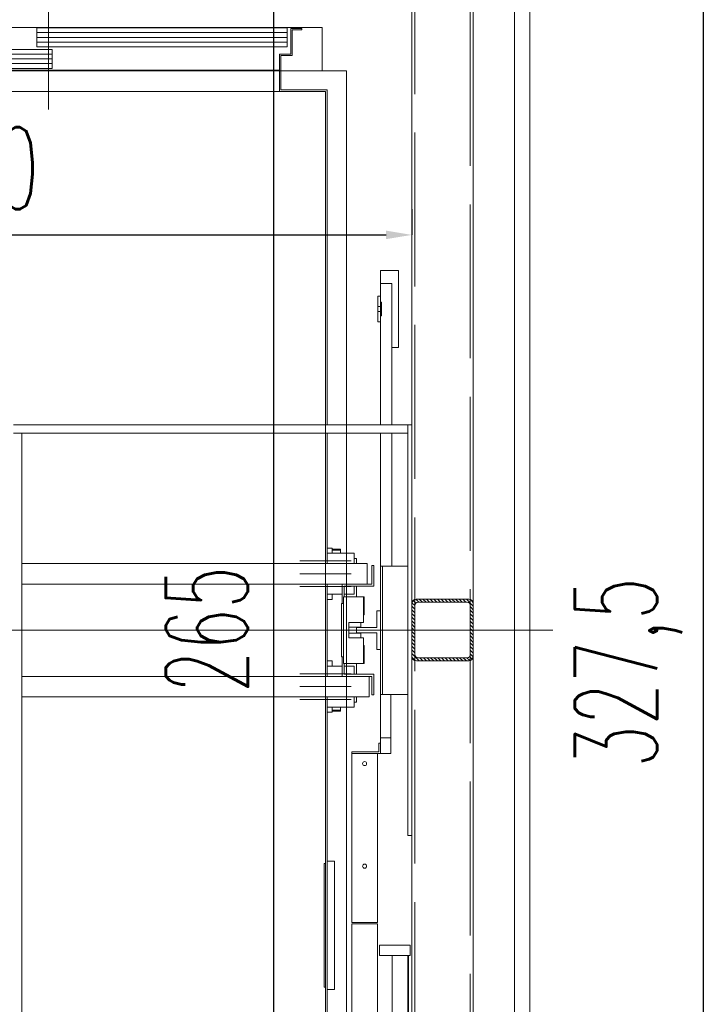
# Model space of a CAD drawing. Header units: millimetres. Extents: x 402 to 79005, y -7782 to 89952.
# Tile 124 of 256: x 26390 to 26524, y 22300 to 22492. Entities that reach past the tile are written whole.
import ezdxf

# ---------------------------------------------------------------- set-up
doc = ezdxf.new("R2010")
doc.units = ezdxf.units.MM
doc.header["$LTSCALE"] = 10
doc.linetypes.add('ACAD_ISO02W100', pattern=[15, 12, -3])
doc.layers.get('0').update_dxf_attribs({"lineweight": 0})
doc.layers.get('Defpoints').update_dxf_attribs({"color": 253})
for name, color, linetype, lineweight in [('0_A_DŹWIG OSOBOWY', 5, 'Continuous', 0), ('0_A_WYMIAROWANIE', 1, 'Continuous', 5), ('0_SZKLANA ELEWACJA SZYBU WINDOWEGO', 132, 'Continuous', 0), ('0_wymiarowanie', 1, 'Continuous', 0), ('A_SZYB WINDOWY', 7, 'Continuous', 0), ('AS_Belki', 145, 'Continuous', 0)]:
    doc.layers.add(name, color=color, linetype=linetype, lineweight=lineweight)
doc.styles.add('SIMPLEXD', font='simplex.shx', dxfattribs={"width": 0.6})
doc.dimstyles.new('1-100', dxfattribs={"dimtxt": 16, "dimasz": 5, "dimexe": 0, "dimexo": 0, "dimgap": 5, "dimtad": 1, "dimdec": 1, "dimtxsty": 'SIMPLEXD', "dimcen": 5, "dimclrt": 256, "dimadec": 0, "dimazin": 0, "dimtfac": 1, "dimtdec": 0, "dimtix": 1, "dimtmove": 1, "dimatfit": 3, "dimldrblk": 'LP', "dimfxl": 0, "dimarcsym": 0})

# ---------------------------------------------------------------- blocks, each defined once
blk = doc.blocks.new('zw$BBA8')
for p, q in [((1598.1, 181.1), (1598.1, 3231.1)), ((690.1, 2721.1), (690.1, 3096.1)), ((1398.1, 2106.1), (1398.1, 3031.1)), ((1398.1, 3031.1), (1398.1, 381.1)), ((1223.6, 2881.1), (-255.9, 2881.1)), ((1155, 2880.1), (667.6, 2880.1)), ((667.6, 2880.1), (667.6, 2843.1)), ((1155, 2843.1), (1155, 2880.1)), ((1183.6, 2879.1), (1162.1, 2879.1)), ((1162.1, 2879.1), (1162.1, 2829.1)), ((1183.6, 2876.1), (1183.6, 2879.1)), ((1223.6, 2796.1), (1223.6, 2881.1)), ((1155.1, 2870.9), (667.6, 2870.9)), ((1155.1, 2861.6), (667.6, 2861.6)), ((1165.1, 2876.1), (1183.6, 2876.1)), ((1165.1, 2826.1), (1165.1, 2876.1)), ((1155.1, 2852.4), (667.6, 2852.4)), ((667.6, 2843.1), (1155, 2843.1)), ((697.5, 2838.1), (210.1, 2838.1)), ((697.6, 2828.9), (210.1, 2828.9)), ((697.5, 2801.1), (697.5, 2838.1)), ((1162.1, 2829.1), (1140.1, 2829.1)), ((1140.1, 2829.1), (1140.1, 2756.1)), ((1143.1, 2826.1), (1165.1, 2826.1)), ((1143.1, 2759.1), (1143.1, 2826.1)), ((697.6, 2819.6), (210.1, 2819.6)), ((697.6, 2810.4), (210.1, 2810.4)), ((1271.1, 2796.1), (-10.9, 2796.1)), ((1271.1, 2796.1), (-10.9, 2796.1)), ((1271.1, 2796.1), (-10.9, 2796.1)), ((1271.1, 2796.1), (-10.9, 2796.1)), ((210.1, 2801.1), (697.5, 2801.1)), ((1140.1, 2797.6), (240.1, 2797.6)), ((1143.1, 2796.1), (1223.6, 2796.1)), ((1271.1, 616.1), (1271.1, 2796.1)), ((1271.1, 616.1), (1271.1, 2796.1)), ((1271.1, 616.1), (1271.1, 2796.1)), ((1271.1, 616.1), (1271.1, 2796.1)), ((1230.1, 2756.1), (30.1, 2756.1)), ((1140.1, 2756.1), (1230.1, 2756.1)), ((1233.1, 2759.1), (1143.1, 2759.1)), ((1230.1, 2756.1), (1230.1, 2106.1)), ((1230.1, 1916.1), (1230.1, 2756.1)), ((1233.1, 2106.1), (1233.1, 2759.1)), ((1372.1, 2407.1), (1337.1, 2407.1)), ((1337.1, 2407.1), (1337.1, 2382.1)), ((1372.1, 2257.1), (1372.1, 2407.1)), ((1359.1, 2382.1), (1337.1, 2382.1)), ((1337.1, 2382.1), (1337.1, 2345.4)), ((1359.1, 2106.1), (1359.1, 2382.1)), ((1337.1, 2357.1), (1332.1, 2357.1)), ((1332.1, 2357.1), (1332.1, 2337.1)), ((1337.1, 2337.1), (1337.1, 2357.1)), ((1339.1, 2345.4), (1337.1, 2345.4)), ((1337.1, 2345.4), (1337.1, 2318.9)), ((1339.1, 2318.9), (1339.1, 2345.4)), ((1337.1, 2337.1), (1332.1, 2337.1)), ((1332.1, 2337.1), (1332.1, 2327.1)), ((1332.1, 2327.1), (1337.1, 2327.1)), ((1332.1, 2327.1), (1332.1, 2307.1)), ((1337.1, 2327.1), (1337.1, 2337.1)), ((1337.1, 2307.1), (1337.1, 2327.1)), ((1332.1, 2307.1), (1337.1, 2307.1)), ((1337.1, 2318.9), (1337.1, 2106.1)), ((1337.1, 2318.9), (1339.1, 2318.9)), ((1359.1, 2257.1), (1372.1, 2257.1)), ((1390.1, 2106.1), (622.1, 2106.1)), ((1390.1, 2090.1), (1390.1, 2106.1)), ((1398.1, 2106.1), (1390.1, 2106.1)), ((1390.1, 2106.1), (1390.1, 1306.1)), ((1398.1, 1306.1), (1398.1, 2106.1)), ((622.1, 2090.1), (1390.1, 2090.1)), ((638.1, 2090.1), (622.1, 2090.1)), ((638.1, 381.1), (638.1, 2090.1)), ((1230.1, 2090.1), (1230.1, 1916.1)), ((1233.1, 1836.1), (1233.1, 2090.1)), ((1337.1, 2090.1), (1337.1, 1831.1)), ((1359.1, 1831.1), (1359.1, 2090.1)), ((1230.1, 1916.1), (1230.1, 1906.1)), ((1230.1, 1906.1), (1230.1, 1776.1)), ((1235, 1866.1), (1233.1, 1866.1)), ((1239.3, 1866.1), (1235, 1866.1)), ((1242.1, 1866.1), (1239.3, 1866.1)), ((1243.1, 1866.1), (1242.1, 1866.1)), ((1243.1, 1856.1), (1243.1, 1866.1)), ((1259.1, 1864.1), (1243.1, 1864.1)), ((1243.1, 1862.1), (1259.1, 1862.1)), ((1259.1, 1862.1), (1243.1, 1862.1)), ((1259.1, 1862.1), (1259.1, 1864.1)), ((1259.1, 1856.1), (1259.1, 1862.1)), ((1251.5, 1856.1), (1233.1, 1856.1)), ((1269.7, 1856.1), (1251.5, 1856.1)), ((1281.8, 1856.1), (1269.7, 1856.1)), ((1286.1, 1856.1), (1281.8, 1856.1)), ((1286.1, 1836.1), (1286.1, 1856.1)), ((1290.1, 1846.1), (1286.1, 1846.1)), ((1290.1, 1836.1), (1290.1, 1846.1)), ((1311.1, 1836.1), (638.1, 1836.1)), ((1180.1, 1841.1), (1280.1, 1841.1)), ((1311.1, 1796.1), (1311.1, 1836.1)), ((1324.1, 1832.1), (1320.1, 1832.1)), ((1320.1, 1832.1), (1320.1, 1796.1)), ((1324.1, 1792.1), (1324.1, 1832.1)), ((1341.1, 1831.1), (1337.1, 1831.1)), ((1337.1, 1831.1), (1337.1, 1581.1)), ((1390.1, 1831.1), (1341.1, 1831.1)), ((1341.1, 1831.1), (1341.1, 1581.1)), ((1341.1, 1581.1), (1341.1, 1831.1)), ((1180.1, 1816.1), (1280.1, 1816.1)), ((638.1, 1796.1), (1311.1, 1796.1)), ((1180.1, 1791.1), (1280.1, 1791.1)), ((1233.1, 1616.1), (1233.1, 1796.1)), ((1320.1, 1796.1), (1262.1, 1796.1)), ((1262.1, 1796.1), (1262.1, 1758.1)), ((1266.1, 1792.1), (1324.1, 1792.1)), ((1266.1, 1771.1), (1266.1, 1792.1)), ((1286.1, 1776.1), (1286.1, 1792.1)), ((1290.1, 1771.1), (1290.1, 1792.1)), ((1230.1, 1776.1), (1230.1, 1756.1)), ((1233.1, 1776.1), (1251.5, 1776.1)), ((1233.1, 1766.1), (1235, 1766.1)), ((1235, 1766.1), (1239.3, 1766.1)), ((1239.3, 1766.1), (1242.1, 1766.1)), ((1242.1, 1766.1), (1243.1, 1766.1)), ((1243.1, 1766.1), (1243.1, 1776.1)), ((1251.5, 1776.1), (1262.1, 1776.1)), ((1265.1, 1771.1), (1265.1, 1641.1)), ((1304.1, 1771.1), (1265.1, 1771.1)), ((1266.1, 1776.1), (1269.7, 1776.1)), ((1269.7, 1776.1), (1281.8, 1776.1)), ((1281.8, 1776.1), (1286.1, 1776.1)), ((1304.1, 1721.1), (1304.1, 1771.1)), ((1305.1, 1771.1), (1304.1, 1771.1)), ((1305.1, 1736.1), (1305.1, 1771.1)), ((1230.1, 1756.1), (1230.1, 1656.1)), ((1265.1, 1758.1), (1261.1, 1758.1)), ((1261.1, 1758.1), (1261.1, 1654.1)), ((1304.1, 1736.1), (1305.1, 1736.1)), ((1337.1, 1743.6), (1330.1, 1743.6)), ((1330.1, 1743.6), (1330.1, 1711.1)), ((1337.1, 1668.6), (1337.1, 1743.6)), ((1275.1, 1691.1), (1275.1, 1721.1)), ((1275.1, 1721.1), (1304.1, 1721.1)), ((1299.1, 1721.1), (1275.1, 1721.1)), ((1275.1, 1712.1), (1299.1, 1712.1)), ((1290.1, 1700.1), (1290.1, 1712.1)), ((1330.1, 1711.1), (1290.1, 1711.1)), ((1299.1, 1712.1), (1299.1, 1721.1)), ((-576.9, 1706.1), (1673.1, 1706.1)), ((1124.1, 1706.1), (136.1, 1706.1)), ((1336.1, 1706.1), (1124.1, 1706.1)), ((1299.1, 1700.1), (1275.1, 1700.1)), ((1304.1, 1691.1), (1275.1, 1691.1)), ((1275.1, 1691.1), (1299.1, 1691.1)), ((1290.1, 1701.1), (1330.1, 1701.1)), ((1299.1, 1691.1), (1299.1, 1700.1)), ((1304.1, 1641.1), (1304.1, 1691.1)), ((1330.1, 1701.1), (1330.1, 1668.6)), ((1305.1, 1676.1), (1304.1, 1676.1)), ((1305.1, 1641.1), (1305.1, 1676.1)), ((1230.1, 1656.1), (1230.1, 1636.1)), ((1261.1, 1654.1), (1265.1, 1654.1)), ((1262.1, 1654.1), (1262.1, 1616.1)), ((1330.1, 1668.6), (1337.1, 1668.6)), ((1230.1, 1636.1), (1230.1, 1506.1)), ((1235, 1646.1), (1233.1, 1646.1)), ((1251.5, 1636.1), (1233.1, 1636.1)), ((1239.3, 1646.1), (1235, 1646.1)), ((1242.1, 1646.1), (1239.3, 1646.1)), ((1243.1, 1646.1), (1242.1, 1646.1)), ((1243.1, 1636.1), (1243.1, 1646.1)), ((1262.1, 1636.1), (1251.5, 1636.1)), ((1265.1, 1641.1), (1304.1, 1641.1)), ((1266.1, 1620.1), (1266.1, 1641.1)), ((1269.7, 1636.1), (1266.1, 1636.1)), ((1281.8, 1636.1), (1269.7, 1636.1)), ((1286.1, 1636.1), (1281.8, 1636.1)), ((1286.1, 1620.1), (1286.1, 1636.1)), ((1290.1, 1620.1), (1290.1, 1641.1)), ((1304.1, 1641.1), (1305.1, 1641.1)), ((1315.1, 1616.1), (638.1, 1616.1)), ((1180.1, 1621.1), (1280.1, 1621.1)), ((1262.1, 1616.1), (1320.1, 1616.1)), ((1324.1, 1620.1), (1266.1, 1620.1)), ((1315.1, 1576.1), (1315.1, 1616.1)), ((1320.1, 1616.1), (1320.1, 1580.1)), ((1324.1, 1580.1), (1324.1, 1620.1)), ((1180.1, 1596.1), (1280.1, 1596.1)), ((638.1, 1576.1), (1315.1, 1576.1)), ((1233.1, 653.1), (1233.1, 1576.1)), ((1286.1, 1556.1), (1286.1, 1576.1)), ((1290.1, 1566.1), (1290.1, 1576.1)), ((1320.1, 1580.1), (1324.1, 1580.1)), ((1337.1, 1581.1), (1337.1, 1496.1)), ((1337.1, 1581.1), (1341.1, 1581.1)), ((1341.1, 1581.1), (1390.1, 1581.1)), ((1357.1, 1496.1), (1357.1, 1581.1)), ((1180.1, 1571.1), (1280.1, 1571.1)), ((1233.1, 1556.1), (1251.5, 1556.1)), ((1243.1, 1546.1), (1243.1, 1556.1)), ((1251.5, 1556.1), (1269.7, 1556.1)), ((1259.1, 1550.1), (1259.1, 1556.1)), ((1269.7, 1556.1), (1281.8, 1556.1)), ((1281.8, 1556.1), (1286.1, 1556.1)), ((1286.1, 1566.1), (1290.1, 1566.1)), ((1233.1, 1546.1), (1235, 1546.1)), ((1235, 1546.1), (1239.3, 1546.1)), ((1239.3, 1546.1), (1242.1, 1546.1)), ((1242.1, 1546.1), (1243.1, 1546.1)), ((1243.1, 1550.1), (1259.1, 1550.1)), ((1259.1, 1550.1), (1243.1, 1550.1)), ((1243.1, 1548.1), (1259.1, 1548.1)), ((1259.1, 1548.1), (1259.1, 1550.1)), ((1230.1, 1506.1), (1230.1, 1496.1)), ((1230.1, 1496.1), (1230.1, 656.1)), ((1230.1, 656.1), (1230.1, 1496.1)), ((1337.1, 1486.1), (1334.1, 1486.1)), ((1334.1, 1486.1), (1334.1, 1469.1)), ((1337.1, 1496.1), (1357.1, 1496.1)), ((1357.1, 1496.1), (1337.1, 1496.1)), ((1337.1, 1496.1), (1337.1, 1466.1)), ((1337.1, 1466.1), (1337.1, 1486.1)), ((1357.1, 1466.1), (1357.1, 1496.1)), ((1334.1, 1469.1), (1281.1, 1469.1)), ((1281.1, 1469.1), (1281.1, 1466.1)), ((1281.1, 1466.1), (1337.1, 1466.1)), ((1331.1, 1466.1), (1281.1, 1466.1)), ((1281.1, 1466.1), (1281.1, 1136.1)), ((1331.1, 1136.1), (1331.1, 1466.1)), ((1337.1, 1466.1), (1357.1, 1466.1)), ((1302.4, 1447.6), (1302.1, 1446.1)), ((1302.1, 1446.1), (1302.4, 1444.6)), ((1303.2, 1448.9), (1302.4, 1447.6)), ((1302.4, 1444.6), (1303.2, 1443.3)), ((1304.5, 1449.8), (1303.2, 1448.9)), ((1303.2, 1443.3), (1304.5, 1442.4)), ((1306.1, 1450.1), (1304.5, 1449.8)), ((1304.5, 1442.4), (1306.1, 1442.1)), ((1307.6, 1449.8), (1306.1, 1450.1)), ((1306.1, 1442.1), (1307.6, 1442.4)), ((1308.9, 1448.9), (1307.6, 1449.8)), ((1307.6, 1442.4), (1308.9, 1443.3)), ((1309.8, 1447.6), (1308.9, 1448.9)), ((1308.9, 1443.3), (1309.8, 1444.6)), ((1310.1, 1446.1), (1309.8, 1447.6)), ((1309.8, 1444.6), (1310.1, 1446.1)), ((1390.1, 1306.1), (1398.1, 1306.1)), ((1398.1, 920.9), (1398.1, 1306.1)), ((1230, 1251.6), (1227.1, 1251.6)), ((1227.1, 1251.6), (1227.1, 1010.6)), ((1230.1, 1256.1), (1230, 1256.1)), ((1230, 1256.1), (1230, 1006.1)), ((1247.5, 1256.1), (1233.1, 1256.1)), ((1247.5, 1006.1), (1247.5, 1256.1)), ((1302.4, 1247.6), (1302.1, 1246.1)), ((1303.2, 1248.9), (1302.4, 1247.6)), ((1304.5, 1249.8), (1303.2, 1248.9)), ((1306.1, 1250.1), (1304.5, 1249.8)), ((1307.6, 1249.8), (1306.1, 1250.1)), ((1308.9, 1248.9), (1307.6, 1249.8)), ((1309.8, 1247.6), (1308.9, 1248.9)), ((1310.1, 1246.1), (1309.8, 1247.6)), ((1302.1, 1246.1), (1302.4, 1244.6)), ((1302.4, 1244.6), (1303.2, 1243.3)), ((1303.2, 1243.3), (1304.5, 1242.4)), ((1304.5, 1242.4), (1306.1, 1242.1)), ((1306.1, 1242.1), (1307.6, 1242.4)), ((1307.6, 1242.4), (1308.9, 1243.3)), ((1308.9, 1243.3), (1309.8, 1244.6)), ((1309.8, 1244.6), (1310.1, 1246.1)), ((1281.1, 1136.1), (1331.1, 1136.1)), ((1331.1, 1134.1), (1281.1, 1134.1)), ((1281.1, 1134.1), (1281.1, 834.1)), ((1331.1, 904.1), (1331.1, 1134.1)), ((1395.1, 1092.1), (1335.1, 1092.1)), ((1335.1, 1092.1), (1335.1, 1072.1)), ((1395.1, 1072.1), (1395.1, 1092.1)), ((1335.1, 1072.1), (1395.1, 1072.1)), ((1390.1, 1072.1), (1360.1, 1072.1)), ((1360.1, 1072.1), (1360.1, 686.1)), ((1390.1, 686.1), (1390.1, 1072.1)), ((1391.6, 686.1), (1391.6, 1072.1)), ((1227.1, 1010.6), (1230, 1010.6)), ((1230, 1006.1), (1230.1, 1006.1)), ((1233.1, 1006.1), (1247.5, 1006.1))]:
    blk.add_line(p, q)
blk = doc.blocks.new('*D4018')
at = {"layer": '0_wymiarowanie', "color": 0, "lineweight": -2}
for p, q in [((26295.95, 22454.74), (26295.95, 22449.74)), ((26465.95, 22454.74), (26465.95, 22449.74)), ((26300.95, 22449.74), (26460.95, 22449.74))]:
    blk.add_line(p, q, dxfattribs=at)
at = {"layer": '0_wymiarowanie', "color": 0, "lineweight": 9}
for points in [[(26300.95, 22450.58), (26300.95, 22448.91), (26295.95, 22449.74)], [(26460.95, 22448.91), (26460.95, 22450.58), (26465.95, 22449.74)]]:
    blk.add_solid(points, dxfattribs=at)
at = {"layer": 'Defpoints', "color": 0, "lineweight": 9}
for p in [(26295.95, 22477.78), (26465.95, 22477.78), (26465.95, 22449.74)]:
    blk.add_point(p, dxfattribs=at)
at = {"layer": '0_wymiarowanie', "insert": (26380.95, 22462.74), "char_height": 16, "attachment_point": 5, "style": 'SIMPLEXD'}
blk.add_mtext('170', dxfattribs=at)
blk = doc.blocks.new('LP')
for p, q in [((0, 1), (0, 0)), ((0, 0), (-1, 0)), ((0, -1), (0, 0)), ((0, 0), (1, 0))]:
    blk.add_line(p, q)
at = {"const_width": 0.2}
blk.add_lwpolyline([(0.707, 0.707), (-0.707, -0.707)], dxfattribs=at)
blk = doc.blocks.new('*D4019')
at = {"layer": '0_wymiarowanie', "color": 0, "lineweight": -2}
for p, q in [((26444.01, 22505.31), (26439.01, 22505.31)), ((26439.01, 22500.31), (26439.01, 22245.31)), ((26444.01, 22240.31), (26439.01, 22240.31))]:
    blk.add_line(p, q, dxfattribs=at)
at = {"layer": '0_wymiarowanie', "color": 0, "lineweight": 9}
for points in [[(26439.85, 22500.31), (26438.18, 22500.31), (26439.01, 22505.31)], [(26438.18, 22245.31), (26439.85, 22245.31), (26439.01, 22240.31)]]:
    blk.add_solid(points, dxfattribs=at)
at = {"layer": 'Defpoints', "color": 0, "lineweight": 9}
for p in [(26453.11, 22505.31), (26439.01, 22240.31), (26447.08, 22240.31)]:
    blk.add_point(p, dxfattribs=at)
at = {"layer": '0_wymiarowanie', "insert": (26426.01, 22372.81), "char_height": 16, "attachment_point": 5, "rotation": 90, "style": 'SIMPLEXD'}
blk.add_mtext('265', dxfattribs=at)
blk = doc.blocks.new('*D4113')
at = {"layer": '0_A_WYMIAROWANIE', "color": 0, "lineweight": -2}
for p, q in [((26517.71, 22528.19), (26522.71, 22528.19)), ((26522.71, 22523.19), (26522.71, 22205.65)), ((26517.71, 22200.65), (26522.71, 22200.65))]:
    blk.add_line(p, q, dxfattribs=at)
at = {"layer": '0_A_WYMIAROWANIE', "color": 0, "lineweight": 9}
for points in [[(26523.54, 22523.19), (26521.88, 22523.19), (26522.71, 22528.19)], [(26521.88, 22205.65), (26523.54, 22205.65), (26522.71, 22200.65)]]:
    blk.add_solid(points, dxfattribs=at)
at = {"layer": 'Defpoints', "color": 0, "lineweight": 9}
for p in [(26488.95, 22528.19), (26488.95, 22200.65), (26522.71, 22200.65)]:
    blk.add_point(p, dxfattribs=at)
at = {"layer": '0_A_WYMIAROWANIE', "insert": (26508.19, 22364.42), "char_height": 16, "attachment_point": 5, "rotation": 90, "style": 'SIMPLEXD'}
blk.add_mtext('327,5', dxfattribs=at)

msp = doc.modelspace()

# ---------------------------------------------------------------- hatches: boundary and pattern name
at = {"layer": 'AS_Belki'}
h = msp.add_hatch(dxfattribs=at)
h.set_pattern_fill('HYPECUTREGION', color=10, scale=0.5, angle=270, style=0, pattern_type=2)
h.set_pattern_definition([(315, (26505.57455, 22156.72936), (0.3535534, 0.3535534), [])])
h.paths.add_polyline_path([(26477.95, 22367.63), (26477.95, 22377.83, 0.414214), (26477.05, 22378.73), (26466.85, 22378.73, 0.414214), (26465.95, 22377.83), (26465.95, 22367.63, 0.414214), (26466.85, 22366.73), (26477.05, 22366.73, 0.414214)], flags=0)
h.paths.add_polyline_path([(26477.35, 22377.53), (26477.35, 22367.93, -0.414214), (26476.75, 22367.33), (26467.15, 22367.33, -0.414214), (26466.55, 22367.93), (26466.55, 22377.53, -0.414214), (26467.15, 22378.13), (26476.75, 22378.13, -0.414214)], flags=0)

# ---------------------------------------------------------------- linework, layer by layer
at = {"layer": '0_A_DŹWIG OSOBOWY', "lineweight": 0}
msp.add_lwpolyline([(26295.95, 22240.19), (26465.95, 22240.19), (26465.95, 22505.19), (26295.95, 22505.19)], close=True, dxfattribs=at)
at = {"layer": '0_SZKLANA ELEWACJA SZYBU WINDOWEGO'}
for points in [[(26208.95, 22528.19), (26488.95, 22528.19), (26488.95, 22217.19), (26208.95, 22217.19)], [(26211.95, 22525.19), (26485.95, 22525.19), (26485.95, 22220.19), (26211.95, 22220.19)]]:
    msp.add_lwpolyline(points, close=True, dxfattribs=at)
at = {"layer": 'AS_Belki', "linetype": 'Continuous', "ltscale": 0.25}
for p, q in [((26465.95, 22507.19), (26465.95, 22238.19)), ((26477.95, 22238.19), (26477.95, 22507.19)), ((26465.95, 22377.83), (26465.95, 22367.63)), ((26466.55, 22367.93), (26466.55, 22377.53)), ((26477.05, 22378.73), (26466.85, 22378.73)), ((26467.15, 22378.13), (26476.75, 22378.13)), ((26477.35, 22377.53), (26477.35, 22367.93)), ((26477.95, 22377.83), (26477.95, 22367.63)), ((26466.85, 22366.73), (26477.05, 22366.73)), ((26476.75, 22367.33), (26467.15, 22367.33))]:
    msp.add_line(p, q, dxfattribs=at)
at = {"layer": 'AS_Belki', "color": 84, "linetype": 'ACAD_ISO02W100', "ltscale": 0.25}
for p, q in [((26466.55, 22507.19), (26466.55, 22238.19)), ((26477.35, 22238.19), (26477.35, 22507.19))]:
    msp.add_line(p, q, dxfattribs=at)
at = {"layer": 'AS_Belki', "linetype": 'Continuous', "ltscale": 0.25}
for centre, start, end in [((26466.85, 22377.83), 90, 180), ((26477.05, 22377.83), 0, 90), ((26466.85, 22367.63), 180, 270), ((26477.05, 22367.63), 270, 0)]:
    msp.add_arc(centre, 0.9, start, end, dxfattribs=at)
at = {"layer": 'AS_Belki', "linetype": 'Continuous', "ltscale": 0.25, "extrusion": (-1.5136e-13, 6.27875e-14, -1)}
msp.add_arc((-26467.15, 22377.53, 0), 0.6, 0, 90, dxfattribs=at)
at = {"layer": 'AS_Belki', "linetype": 'Continuous', "ltscale": 0.25, "extrusion": (1.76696e-13, 3.78956e-14, -1)}
msp.add_arc((-26476.75, 22377.53, 0), 0.6, 90, 180, dxfattribs=at)
at = {"layer": 'AS_Belki', "linetype": 'Continuous', "ltscale": 0.25, "extrusion": (-1.5136e-13, -6.27875e-14, -1)}
msp.add_arc((-26467.15, 22367.93, 0), 0.6, 270, 0, dxfattribs=at)
at = {"layer": 'AS_Belki', "linetype": 'Continuous', "ltscale": 0.25, "extrusion": (6.30096e-14, -1.51582e-13, -1)}
msp.add_arc((-26476.75, 22367.93, 0), 0.6, 180, 270, dxfattribs=at)

# ---------------------------------------------------------------- block references
at = {"layer": 'A_SZYB WINDOWY', "xscale": 0.09999999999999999, "yscale": 0.09999999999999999, "zscale": 0.09999999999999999}
msp.add_blockref('zw$BBA8', (26326.15, 22202.08), dxfattribs=at)

# ---------------------------------------------------------------- dimensions: what is measured, and where the dimension line sits
at = {"layer": '0_A_WYMIAROWANIE', "color": 1}
dim = msp.add_linear_dim(base=(26522.71, 22200.65), p1=(26488.95, 22528.19), p2=(26488.95, 22200.65), angle=90, dimstyle='1-100', dxfattribs=at)
dim.commit()
dim.dimension.update_dxf_attribs({"geometry": '*D4113', "text_midpoint": (26508.19, 22364.42)})
at = {"layer": '0_wymiarowanie'}
dim = msp.add_linear_dim(base=(26439.01, 22240.31), p1=(26453.11, 22505.31), p2=(26447.08, 22240.31), angle=90, dimstyle='1-100', dxfattribs=at)
dim.commit()
dim.dimension.update_dxf_attribs({"geometry": '*D4019', "text_midpoint": (26426.01, 22372.81)})
dim = msp.add_linear_dim(base=(26465.95, 22449.74), p1=(26295.95, 22477.78), p2=(26465.95, 22477.78), dimstyle='1-100', dxfattribs=at)
dim.commit()
dim.dimension.update_dxf_attribs({"geometry": '*D4018', "text_midpoint": (26380.95, 22462.74)})

doc.saveas('drawing.dxf')
